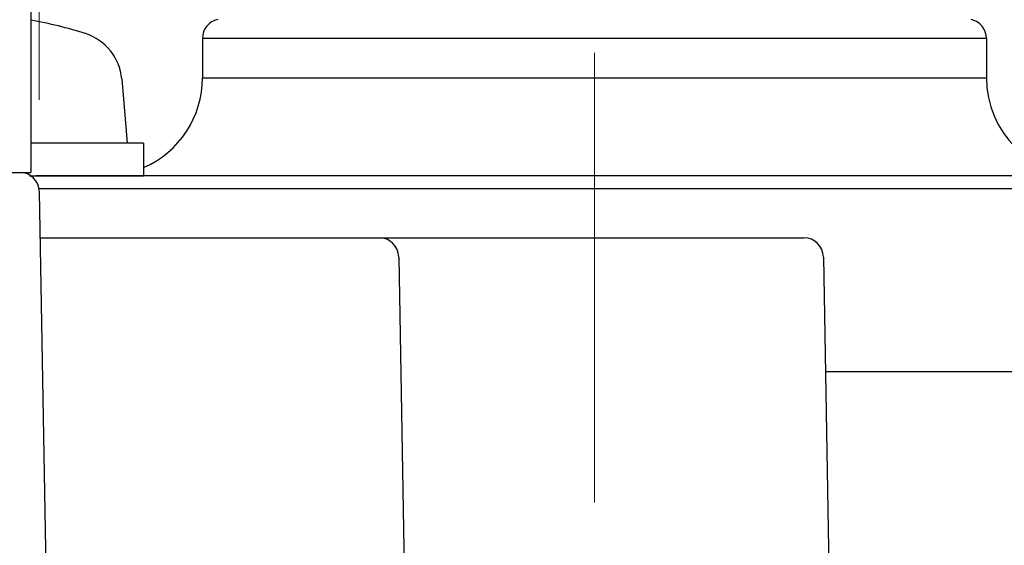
# Model space of a CAD drawing. Header units: millimetres. Extents: x 0 to 594, y 0 to 420.
# Tile 119 of 132: x 529 to 544, y 232 to 240. Entities that reach past the tile are written whole.
import ezdxf

# ---------------------------------------------------------------- set-up
doc = ezdxf.new("R2010")
doc.units = ezdxf.units.MM
doc.header["$LTSCALE"] = 0.257233
doc.linetypes.add('CENTER', pattern=[50.8, 31.75, -6.35, 6.35, -6.35])
doc.layers.add('NoLayerName_001', color=7, linetype='Continuous')
doc.layers.add('NoLayerName_003', color=7, linetype='Continuous')
doc.styles.get("Standard").update_dxf_attribs({"font": 'txt', "bigfont": 'extfont2'})
doc.dimstyles.get("Standard").update_dxf_attribs({"dimtxt": 2.5, "dimasz": 2.5, "dimexe": 1, "dimexo": 1, "dimtad": 1, "dimdec": 3, "dimzin": 0, "dimdsep": 46, "dimtxsty": 'Standard', "dimcen": 2.5, "dimadec": 3, "dimazin": 0, "dimtfac": 0.75, "dimtdec": 3, "dimtmove": 0, "dimatfit": 3, "dimfxl": 1, "dimarcsym": 0})

# ---------------------------------------------------------------- blocks, each defined once
blk = doc.blocks.new('_OPEN30')
at = {"color": 0, "linetype": 'ByBlock', "lineweight": -2}
for p, q in [((-1, 0.267949), (0, 0)), ((0, 0), (-1, -0.267949)), ((0, 0), (-1, 0))]:
    blk.add_line(p, q, dxfattribs=at)
blk = doc.blocks.new('*D35')
at = {"layer": 'Defpoints', "color": 0}
for p in [(503.151, 277.576), (503.151, 237.651), (529.151, 237.651)]:
    blk.add_point(p, dxfattribs=at)
at = {"layer": 'NoLayerName_001', "color": 0, "linetype": 'Continuous', "lineweight": 13}
for p, q in [((503.151, 239.065), (503.151, 278.99)), ((529.151, 239.065), (529.151, 278.99)), ((527.029, 277.576), (505.272, 277.576))]:
    blk.add_line(p, q, dxfattribs=at)
at = {"layer": 'NoLayerName_001', "color": 0, "lineweight": 13, "xscale": 2.1213, "yscale": 2.1213, "zscale": 2.1213, "rotation": 180}
blk.add_blockref('_OPEN30', (503.151, 277.576), dxfattribs=at)
at = {"layer": 'NoLayerName_001', "color": 0, "lineweight": 13, "xscale": 2.1213, "yscale": 2.1213, "zscale": 2.1213}
blk.add_blockref('_OPEN30', (529.151, 277.576), dxfattribs=at)
at = {"layer": 'NoLayerName_001', "color": 0, "lineweight": 13, "insert": (516.151, 281.465), "char_height": 4.9497, "attachment_point": 5}
blk.add_mtext('\\W0.8000;26', dxfattribs=at)

msp = doc.modelspace()

# ---------------------------------------------------------------- linework, layer by layer
at = {"layer": 'NoLayerName_001', "color": 7, "linetype": 'Continuous', "lineweight": 25}
for p, q in [((529.0257, 242.6013), (529.0257, 237.9513)), ((531.6507, 240.001), (531.6507, 239.401)), ((543.6507, 240.001), (543.6507, 239.401)), ((530.4148, 239.3829), (530.5007, 238.401)), ((530.7507, 238.401), (529.0257, 238.401)), ((530.7507, 238.401), (530.7507, 237.901)), ((503.2757, 237.9513), (529.0257, 237.9513)), ((503.4456, 237.9513), (528.8559, 237.9513)), ((529.0011, 237.901), (530.7507, 237.901)), ((549.9507, 237.901), (529.1007, 237.901)), ((529.3723, 225.2568), (529.1559, 237.6565)), ((529.1682, 236.9513), (540.8559, 236.9513)), ((534.6558, 236.6565), (534.8375, 226.2463)), ((541.1559, 236.6565), (541.355, 225.2516)), ((550.1507, 234.901), (541.1865, 234.901))]:
    msp.add_line(p, q, dxfattribs=at)
at = {"layer": 'NoLayerName_001', "color": 8, "linetype": 'Continuous', "lineweight": 25}
for p, q in [((543.6507, 240.001), (531.6507, 240.001)), ((531.6507, 239.401), (543.6507, 239.401)), ((537.6507, 237.701), (529.1518, 237.701)), ((550.1507, 237.701), (537.6507, 237.701))]:
    msp.add_line(p, q, dxfattribs=at)
at = {"layer": 'NoLayerName_001', "color": 7, "linetype": 'Continuous', "lineweight": 25}
for centre, radius, start, end in [((527.7507, 233.401), 7, 72.47322, 79.5054), ((531.9507, 240.001), 0.3, 102.37349, 180), ((543.3507, 240.001), 0.3, 0, 77.62653), ((529.6179, 239.3131), 0.8, 5, 72.47322), ((530.1507, 239.401), 1.5, 293.57818, 0), ((545.1507, 239.401), 1.5, 180, 270), ((528.8559, 237.6513), 0.3, 1, 90), ((534.3558, 236.6513), 0.3, 1, 90), ((540.8559, 236.6513), 0.3, 1, 90)]:
    msp.add_arc(centre, radius, start, end, dxfattribs=at)
at = {"layer": 'NoLayerName_003', "color": 2, "linetype": 'CENTER', "lineweight": 13}
msp.add_line((537.6507, 252.851), (537.6507, 232.901), dxfattribs=at)

# ---------------------------------------------------------------- dimensions: what is measured, and where the dimension line sits
at = {"layer": 'NoLayerName_001', "color": 3, "linetype": 'Continuous', "lineweight": 13}
dim = msp.add_linear_dim(base=(503.1507, 277.576), p1=(529.1507, 237.6513), p2=(503.1507, 237.6513), angle=180, text='\\W0.8000;<>', dimstyle='Standard', override={"dimtxt": 4.9497, "dimasz": 2.1213, "dimexe": 1.4142, "dimexo": 1.4142, "dimgap": 1.4142, "dimzin": 8, "dimblk": 'OPEN30', "dimclrd": 0, "dimclre": 0, "dimclrt": 0, "dimtp": 0, "dimtm": 0, "dimlwd": 13, "dimlwe": 13}, dxfattribs=at)
dim.commit()
dim.dimension.update_dxf_attribs({"geometry": '*D35', "text_midpoint": (516.1507, 277.576), "dimtype": 160})

doc.saveas('drawing.dxf')
